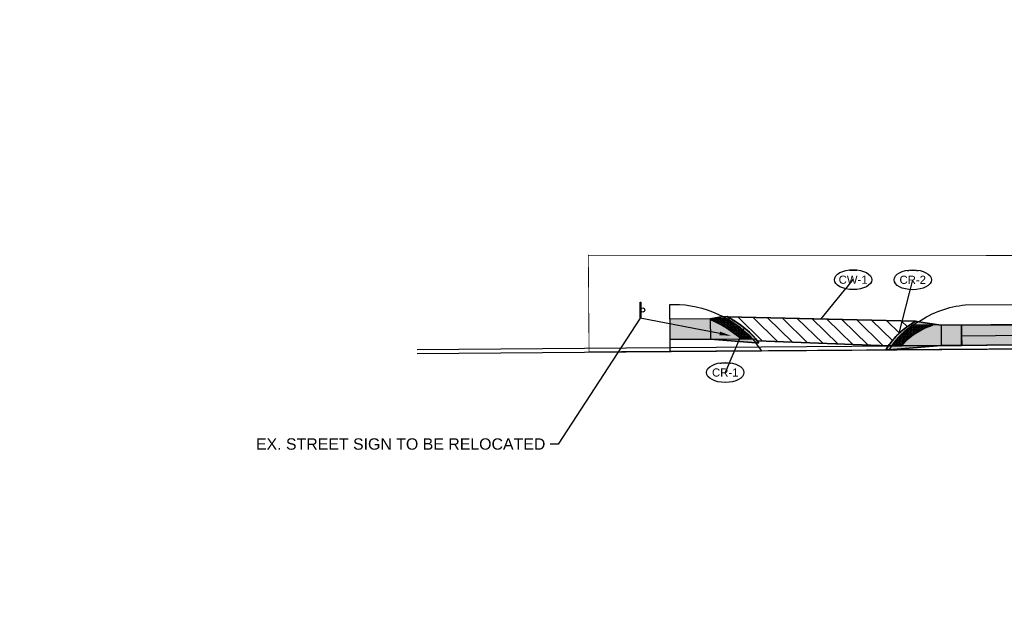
# Model space of a CAD drawing. Extents: x 193332 to 389459, y 288698 to 577709.
# Tile 1 of 10: x 193677 to 193920, y 288698 to 288846. Entities that reach past the tile are written whole.
import ezdxf
from ezdxf import colors
from ezdxf.entities.mleader import LeaderData, LeaderLine
from ezdxf.enums import TextEntityAlignment as Align
from ezdxf.math import Vec2, Vec3

# ---------------------------------------------------------------- set-up
doc = ezdxf.new("R2010")
doc.units = 0
doc.header["$MEASUREMENT"] = 0
doc.linetypes.add('c_p-bn-work-lim', pattern=[0.2, 0.1, -0.1])
for name, color, linetype, plot in [('0_Working 4 Inch Length', 3, 'Continuous', False), ('0_Working Curb Ramp', 4, 'Continuous', False), ('0_Working Seeding', 3, 'Continuous', False)]:
    doc.layers.add(name, color=color, linetype=linetype, plot=plot)
for name, color, linetype in [('AN-Text-Notes-Balloon', 7, 'Continuous'), ('C_P-BN-Work-Lim', 2, 'c_p-bn-work-lim'), ('C_P-FE-Gen', 103, 'Continuous'), ('C_P-PM-Line-Cross', 52, 'Continuous'), ('C_P-PV-Curb-Back', 133, 'Continuous'), ('C_P-PV-Curb-Face', 255, 'Continuous'), ('C_P-PV-Walk-Conc', 254, 'Continuous'), ('C_P-PV-Walk-Hatch', 250, 'Continuous'), ('C_P-PV-Walk-Joint', 253, 'Continuous'), ('C_P-PV-Walk-Ramp', 253, 'Continuous'), ('C_P-PV-Walk-Text', 7, 'Continuous')]:
    doc.layers.add(name, color=color, linetype=linetype)
doc.styles.add('CT_P-Symb', font='arial.ttf')
doc.styles.add('CT_P-Text', font='arial.ttf')
doc.styles.get("Standard").update_dxf_attribs({"font": 'simplex.shx'})
pattern_1 = [(0, (0, 0), (0, 0.2165063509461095), [0.1249999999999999, -0.2499999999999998]), (120, (0, 0), (-0.1874999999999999, -0.1082531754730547), [0.1249999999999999, -0.2499999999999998]), (59.99999999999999, (0.1249999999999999, 0), (-0.1874999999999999, 0.1082531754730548), [0.1249999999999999, -0.2499999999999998])]

# ---------------------------------------------------------------- blocks, each defined once
blk = doc.blocks.new('C_P-AN-ML-Oval-L')
at = {"transparency": 16777216}
blk.add_wipeout([(0.18361845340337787, 0.06072959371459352), (0.19559400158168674, 0.05040263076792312), (0.20639877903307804, 0.03815130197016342), (0.2146310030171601, 0.02460991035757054), (0.2190127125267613, 0.012362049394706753), (0.2206212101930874, -0.0009294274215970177), (0.21876309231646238, -0.015254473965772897), (0.2135148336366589, -0.028808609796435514), (0.20544831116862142, -0.04136169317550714), (0.1955486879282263, -0.052399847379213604), (0.1836579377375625, -0.0626492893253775), (0.17076239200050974, -0.07157404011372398), (0.13952368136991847, -0.0876217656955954), (0.10799305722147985, -0.09872347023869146), (0.07499573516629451, -0.10653164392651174), (0.03816475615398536, -0.11159241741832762), (0.0006260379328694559, -0.11327288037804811), (-0.036420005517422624, -0.11163621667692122), (-0.07303490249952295, -0.10666267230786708), (-0.10509933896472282, -0.09919435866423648), (-0.13612894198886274, -0.08852520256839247), (-0.15088082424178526, -0.08190794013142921), (-0.16514719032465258, -0.0742365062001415), (-0.1783710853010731, -0.06564051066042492), (-0.19052379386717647, -0.05591429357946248), (-0.20245004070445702, -0.04353010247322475), (-0.21204603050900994, -0.02919619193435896), (-0.21741721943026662, -0.015577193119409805), (-0.2193539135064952, -0.000969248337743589), (-0.2174463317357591, 0.013534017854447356), (-0.21239396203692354, 0.02660885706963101), (-0.20546930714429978, 0.03772843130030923), (-0.19655270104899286, 0.0481863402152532), (-0.18421557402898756, 0.05928035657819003), (-0.1706655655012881, 0.06890041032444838), (-0.15533267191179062, 0.07771232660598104), (-0.13926074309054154, 0.08526351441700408), (-0.10588122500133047, 0.09701828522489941), (-0.0697357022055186, 0.10530698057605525), (-0.034894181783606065, 0.1098206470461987), (0.0006242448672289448, 0.11132421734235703), (0.03692001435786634, 0.10975403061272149), (0.07264519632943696, 0.10501330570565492), (0.10750990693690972, 0.0969125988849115), (0.13994398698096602, 0.08549480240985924), (0.17040477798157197, 0.0698483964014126)], dxfattribs=at)
blk.add_ellipse((0.0006291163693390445, -0.0009747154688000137), major_axis=(-0.2305741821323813, 0), ratio=0.5326205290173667, dxfattribs=at)
at = {"transparency": 16777216, "style": 'CT_P-Symb'}
blk.add_attdef('XX-X', text='', height=0.1, dxfattribs=at).set_placement((0.0006291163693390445, -0.0009747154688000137), align=Align.MIDDLE)
blk = doc.blocks.new('_None')
blk = doc.blocks.new('_Dot')
at = {"color": 0, "linetype": 'ByBlock', "lineweight": -2}
blk.add_line((-0.5, 0), (-1, 0), dxfattribs=at)
at = {"color": 0, "linetype": 'ByBlock', "const_width": 0.5}
blk.add_lwpolyline([(-0.25, 0, 1), (0.25, 0, 1)], format="xyb", close=True, dxfattribs=at)

msp = doc.modelspace()

# ---------------------------------------------------------------- hatches: boundary and pattern name
at = {"layer": 'C_P-FE-Gen'}
h = msp.add_hatch(color=256, dxfattribs=at)
h.dxf.hatch_style = 1
h.paths.add_polyline_path([(193830.1002465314, 288772.3470367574), (193829.9502465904, 288772.3469037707), (193829.9467359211, 288776.3066988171), (193830.0967358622, 288776.3068318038)])
h = msp.add_hatch(color=256, dxfattribs=at)
h.dxf.hatch_style = 1
edge = h.paths.add_edge_path()
edge.add_ellipse((193830.5371808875, 288774.3273232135), major_axis=(-0.3632335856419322, 0.3632335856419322), ratio=0.999999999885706, start_angle=-44.94920280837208, end_angle=315.050797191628)
at = {"layer": 'C_P-PM-Line-Cross'}
h = msp.add_hatch(dxfattribs=at)
h.set_pattern_fill('ANSI31', color=256, angle=-89.4325435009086)
h.set_pattern_definition([(315.5674564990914, (-96839.50798962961, 481480.6385827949), (1.750172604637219, 1.785187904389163), [])])
edge = h.paths.add_edge_path()
edge.add_line((193851.3631169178, 288772.6849164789), (193897.7073073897, 288771.5765038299))
edge.add_arc((193931.2419629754, 288721.4966982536), 60.27072300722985, 123.8072264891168, 126.4171677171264)
edge.add_arc((193905.5375984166, 288755.6804647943), 17.50721753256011, 125.1368606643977, 145.9108484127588)
edge.add_line((193891.0387078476, 288765.4929485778), (193858.7850849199, 288766.756175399))
edge.add_arc((193840.0770908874, 288750.9463530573), 24.49366291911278, 40.2006104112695, 62.5629812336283)
at = {"layer": 'C_P-PV-Walk-Hatch', "transparency": 33554495}
h = msp.add_hatch(color=256, dxfattribs=at)
h.dxf.hatch_style = 1
edge = h.paths.add_edge_path()
edge.add_line((193897.7032914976, 288771.5825596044), (193900.0649677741, 288771.170789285))
edge.add_line((193900.0649677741, 288771.170789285), (193904.0600065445, 288770.5886904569))
edge.add_line((193904.0600065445, 288770.5886904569), (193926.3899842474, 288770.7526452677))
edge.add_line((193926.3899842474, 288770.7526452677), (193975.1614250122, 288771.114279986))
edge.add_line((193975.1614250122, 288771.114279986), (194035.2526461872, 288771.5601812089))
edge.add_line((194035.2526461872, 288771.5601812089), (194084.0414621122, 288771.50672157))
edge.add_line((194084.0414621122, 288771.50672157), (194094.0403658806, 288770.4971592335))
edge.add_line((194094.0403658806, 288770.4971592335), (194116.7116139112, 288770.4374854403))
edge.add_line((194116.7116139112, 288770.4374854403), (194126.7115862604, 288771.410175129))
edge.add_line((194126.7115862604, 288771.410175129), (194155.3319939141, 288771.3320010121))
edge.add_line((194155.3319939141, 288771.3320010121), (194212.3446912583, 288771.188255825))
edge.add_line((194212.3446912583, 288771.188255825), (194272.3702952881, 288771.0343012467))
edge.add_line((194272.3702952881, 288771.0343012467), (194332.3857237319, 288770.8802172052))
edge.add_line((194332.3857237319, 288770.8802172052), (194392.4008025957, 288770.7261400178))
edge.add_line((194392.4008025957, 288770.7261400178), (194452.4260383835, 288770.5721871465))
edge.add_line((194452.4260383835, 288770.5721871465), (194512.4422524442, 288770.4082653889))
edge.add_line((194512.4422524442, 288770.4082653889), (194572.4662134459, 288770.2539883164))
edge.add_line((194572.4662134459, 288770.2539883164), (194610.2963688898, 288770.155709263))
edge.add_line((194610.2963688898, 288770.155709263), (194609.2943197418, 288774.9024811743))
edge.add_line((194609.2943197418, 288774.9024811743), (194609.2940336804, 288775.5651614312))
edge.add_line((194609.2940336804, 288775.5651614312), (194616.2940025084, 288775.5681831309))
edge.add_line((194616.2940025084, 288775.5681831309), (194616.2942984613, 288774.8825884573))
edge.add_line((194616.2942984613, 288774.8825884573), (194615.2985028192, 288765.1426973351))
edge.add_line((194615.2985028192, 288765.1426973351), (194572.4533621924, 288765.2540048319))
edge.add_line((194572.4533621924, 288765.2540048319), (194512.4285960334, 288765.4082840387))
edge.add_line((194512.4285960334, 288765.4082840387), (194452.4132144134, 288765.572203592))
edge.add_line((194452.4132144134, 288765.572203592), (194392.3879660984, 288765.7261564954))
edge.add_line((194392.3879660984, 288765.7261564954), (194332.3728867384, 288765.8802336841))
edge.add_line((194332.3728867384, 288765.8802336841), (194272.3574712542, 288766.0343176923))
edge.add_line((194272.3574712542, 288766.0343176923), (194212.3320848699, 288766.1882717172))
edge.add_line((194212.3320848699, 288766.1882717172), (194155.3183369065, 288766.3320196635))
edge.add_line((194155.3183369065, 288766.3320196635), (194095.3006339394, 288766.4959527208))
edge.add_line((194095.3006339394, 288766.4959527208), (194035.2685230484, 288766.5601613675))
edge.add_line((194035.2685230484, 288766.5601613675), (193975.1984984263, 288766.1144174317))
edge.add_line((193975.1984984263, 288766.1144174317), (193926.4266950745, 288765.752780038))
edge.add_line((193926.4266950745, 288765.752780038), (193904.0967173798, 288765.5888252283))
edge.add_line((193904.0967173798, 288765.5888252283), (193891.2208159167, 288764.5434504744))
edge.add_line((193891.2208159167, 288764.5434504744), (193890.4389321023, 288764.5377095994))
edge.add_arc((193905.0009413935, 288756.0604238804), 16.84982159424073, 139.5093330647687, 149.7941401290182, ccw=False)
edge.add_arc((193905.4433618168, 288755.7977614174), 17.35706124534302, 125.10531336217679, 139.7982264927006, ccw=False)
edge.add_line((193895.4616435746, 288769.9975105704), (193896.4340860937, 288770.6851159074))
edge.add_line((193896.4340860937, 288770.6851159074), (193897.7032914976, 288771.5825596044))
at = {"layer": 'C_P-PV-Walk-Hatch', "transparency": 33554623}
h = msp.add_hatch(color=256, dxfattribs=at)
h.dxf.hatch_style = 1
edge = h.paths.add_edge_path()
edge.add_line((193852.2024052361, 288772.207991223), (193851.3329739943, 288772.7020451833))
edge.add_line((193851.3329739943, 288772.7020451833), (193850.3646324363, 288772.6849164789))
edge.add_line((193850.3646324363, 288772.6849164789), (193847.1976629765, 288772.1712445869))
edge.add_line((193847.1976629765, 288772.1712445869), (193837.2028095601, 288772.0978569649))
edge.add_line((193837.2028095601, 288772.0978569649), (193837.2395221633, 288767.0979917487))
edge.add_line((193837.2395221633, 288767.0979917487), (193847.2392511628, 288767.1714151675))
edge.add_line((193847.2392511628, 288767.1714151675), (193858.4298314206, 288766.2535535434))
edge.add_line((193858.4298314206, 288766.2535535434), (193859.1191906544, 288766.2586150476))
edge.add_line((193859.1191906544, 288766.2586150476), (193858.4140258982, 288767.2534644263))
edge.add_arc((193839.4619534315, 288749.8638518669), 25.72119118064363, 42.53816422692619, 60.30855295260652)
at = {"layer": 'C_P-PV-Walk-Ramp'}
h = msp.add_hatch(dxfattribs=at)
h.set_pattern_fill('HEX', color=256, scale=0.9999999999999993)
h.set_pattern_definition(pattern_1)
edge = h.paths.add_edge_path()
edge.add_arc((193836.4709187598, 288746.6250020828), 27.53340465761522, 48.437752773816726, 67.0674466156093, ccw=False)
edge.add_line((193854.7374972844, 288767.226470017), (193857.6116743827, 288767.2475732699))
edge.add_arc((193836.4709187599, 288746.6250020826), 29.53340465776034, 44.28913091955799, 59.9970371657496)
edge.add_line((193851.2389436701, 288772.2009171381), (193847.1976629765, 288772.1712445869))
edge.add_line((193847.1976629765, 288772.1712445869), (193847.1992347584, 288771.982281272))
h = msp.add_hatch(dxfattribs=at)
h.set_pattern_fill('HEX', color=256, scale=0.9999999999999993)
h.set_pattern_definition(pattern_1)
edge = h.paths.add_edge_path()
edge.add_line((193891.830263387, 288765.4987903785), (193894.3566282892, 288765.5173099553))
edge.add_arc((193906.8572076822, 288755.0729887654), 16.28951596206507, 107.4247035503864, 140.1210083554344, ccw=False)
edge.add_line((193901.9792764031, 288770.6150001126), (193897.3174572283, 288770.6774610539))
edge.add_arc((193906.8572076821, 288755.0729887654), 18.28951596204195, 121.4394134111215, 145.246809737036)

# ---------------------------------------------------------------- linework, layer by layer
at = {"layer": '0_Working 4 Inch Length', "flags": 128}
for points in [[(193897.6951387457, 288771.576794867), (193851.3631169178, 288772.6849164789)], [(193858.7850849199, 288766.756175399), (193891.0386169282, 288765.4929521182)]]:
    msp.add_lwpolyline(points, dxfattribs=at)
at = {"layer": '0_Working 4 Inch Length', "elevation": 1116.647, "flags": 128}
msp.add_lwpolyline([(193909.0806873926, 288767.940845), (193976.228860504, 288768.6258422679)], dxfattribs=at)
at = {"layer": '0_Working Curb Ramp', "flags": 128}
for points in [[(193837.2395221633, 288767.0979917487), (193847.2436898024, 288767.1714477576), (193858.4298314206, 288766.2535535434), (193859.1191906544, 288766.2586150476, -0.0002201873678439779), (193858.4167491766, 288767.2496224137, 0.08637373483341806), (193851.3329739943, 288772.7020451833), (193850.3646324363, 288772.6849164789), (193847.1976629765, 288772.1712445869), (193837.2028095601, 288772.0978569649)], [(193909.1007024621, 288765.6255705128), (193909.0619304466, 288770.6254163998), (193904.0600065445, 288770.5886904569), (193899.8034765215, 288771.210404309), (193897.7032914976, 288771.5825596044), (193896.4340860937, 288770.6851159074, 0.1189333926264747), (193890.4311100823, 288764.5376521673), (193891.2208159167, 288764.5434504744), (193904.0967173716, 288765.5888252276)]]:
    msp.add_lwpolyline(points, format="xyb", close=True, dxfattribs=at)
for points in [[(193851.3329739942, 288772.7020451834, -0.08637373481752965), (193858.4167491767, 288767.2496224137), (193859.1191906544, 288766.2586150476)], [(193897.6951387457, 288771.576794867), (193896.4340860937, 288770.6851159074, 0.1189333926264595), (193890.4311100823, 288764.5376521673)]]:
    msp.add_lwpolyline(points, format="xyb", dxfattribs=at)
for points in [[(193851.3631169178, 288772.6849164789), (193897.6951387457, 288771.576794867)], [(193909.2481455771, 288765.6266530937), (193909.0598700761, 288770.6254012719)]]:
    msp.add_lwpolyline(points, dxfattribs=at)
at = {"layer": '0_Working Seeding', "flags": 128}
for points in [[(193837.2028095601, 288772.0978569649), (193837.2028095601, 288775.697416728), (193839.589047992, 288775.7146469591, -0.106186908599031), (193850.3071532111, 288772.7172017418), (193847.1992347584, 288772.1714995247)], [(193898.4497611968, 288771.4502842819, -0.1231049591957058), (193910.0002199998, 288775.6015900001), (193977.4350700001, 288775.7171999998), (193977.3452928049, 288771.1304851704), (193904.0600065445, 288770.5886623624)]]:
    msp.add_lwpolyline(points, format="xyb", close=True, dxfattribs=at)
at = {"layer": '0_Working Seeding', "elevation": 1116.647, "flags": 128}
msp.add_lwpolyline([(193909.0986412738, 288765.625551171), (193909.0598700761, 288770.6254012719), (194084.0414621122, 288771.50672157), (194094.0414344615, 288770.4978180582), (194116.7116139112, 288770.4390744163), (194126.7115862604, 288771.410175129), (194610.2963688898, 288770.155709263), (194610.2963688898, 288765.1556923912)], dxfattribs=at)
at = {"layer": '0_Working Seeding', "flags": 128}
for points in [[(193837.2395221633, 288767.0979917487), (193837.2604810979, 288764.1758746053), (193859.7778995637, 288764.3290868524), (193858.4298298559, 288766.2535536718), (193847.2392484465, 288767.1717417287), (193837.2936045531, 288767.0983906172)], [(193891.2208159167, 288764.5434504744), (193904.0967173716, 288765.5888252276), (193977.2653539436, 288766.1309755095), (193977.2278344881, 288765.1294483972)]]:
    msp.add_lwpolyline(points, close=True, dxfattribs=at)
at = {"layer": 'C_P-BN-Work-Lim', "color": 7, "const_width": 0.2, "flags": 128}
msp.add_lwpolyline([(194622.1893997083, 288787.330492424), (194631.1713, 288787.25134), (194677.80404, 288787.3561099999), (194720.69787, 288787.0872299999), (194765.01748, 288787.1722099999), (194811.78713, 288787.36424), (194858.31907, 288787.38157), (194906.01071, 288787.1927), (194950.22397, 288787.23116), (194998.84679, 288787.16472), (195044.75145, 288787.1676899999), (195084.6716, 288787.1482600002), (195129.70928, 288787.03653), (195174.97464, 288786.87637), (195219.01537, 288786.97513), (195258.53387, 288786.79562), (195304.58188, 288787.1776299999), (195354.04688, 288786.59824), (195400.59061, 288787.2306), (195451.24483, 288786.67755), (195496.30085, 288786.51709), (195540.88984, 288786.3366599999), (195590.26658, 288786.24077), (195635.67551, 288786.5384899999), (195683.12708, 288786.25501), (195692.2527450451, 288786.3392554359), (195692.0190649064, 288811.652041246), (195672.6558843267, 288811.4096231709), (195597.6269114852, 288811.6047135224), (195537.6118254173, 288811.7584576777), (195472.585468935, 288811.9330094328), (195412.5703894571, 288812.087082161), (195342.5425240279, 288812.2618985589), (195277.5161609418, 288812.4361231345), (195217.501081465, 288812.5901966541), (195152.484362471, 288812.7543827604), (195082.4567011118, 288812.9393700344), (195017.4301405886, 288813.1037542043), (194957.4152585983, 288813.2676703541), (194892.3886980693, 288813.432055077), (194829.3729107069, 288813.5961302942), (194759.3452493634, 288813.7811191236), (194694.3288584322, 288813.9453006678), (194643.7719542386, 288814.0795878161), (194603.0621451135, 288814.1841038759), (194603.0392635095, 288787.4992517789), (194213.80532, 288787.64447), (193817.1531306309, 288787.8325868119), (193817.3272139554, 288764.040245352), (193975.2598955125, 288765.1148454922), (194035.3172022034, 288765.5604950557), (194095.3340855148, 288765.4963026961), (194155.3492957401, 288765.3323764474), (194212.3636740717, 288765.1886268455), (194272.3889298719, 288765.0346731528), (194332.4043375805, 288764.8805891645), (194392.4194172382, 288764.7265119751), (194452.4446730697, 288764.5725590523), (194512.459555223, 288764.4086408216), (194572.4848044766, 288764.2543603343), (194622.1278967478, 288764.1253924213)], close=True, dxfattribs=at)
at = {"layer": 'C_P-FE-Gen'}
for p, q in [((193829.9467359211, 288776.3066988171), (193830.0967358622, 288776.3068318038)), ((193829.9502465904, 288772.3469037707), (193829.9467359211, 288776.3066988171)), ((193830.0967358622, 288776.3068318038), (193830.1002465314, 288772.3470367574)), ((193830.1002465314, 288772.3470367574), (193829.9502465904, 288772.3469037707))]:
    msp.add_line(p, q, dxfattribs=at)
msp.add_ellipse((193830.5371808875, 288774.3273232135), major_axis=(-0.3632335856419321, 0.3632335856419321), ratio=0.999999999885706, start_param=-0.7845115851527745, end_param=5.498673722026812, dxfattribs=at)
at = {"layer": 'C_P-PM-Line-Cross', "flags": 128}
msp.add_lwpolyline([(193851.3631169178, 288772.6849164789), (193897.7073073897, 288771.5765038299, 0.01138850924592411), (193895.4616435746, 288769.9975105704, 0.09089269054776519), (193891.0387078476, 288765.4929485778), (193858.7850849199, 288766.756175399, 0.09788509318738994)], format="xyb", close=True, dxfattribs=at)
at = {"layer": 'C_P-PV-Curb-Back', "flags": 128}
msp.add_lwpolyline([(193847.1976629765, 288772.1712445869), (193850.366985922, 288772.6849581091, -0.07713362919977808), (193857.6116743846, 288767.2475732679), (193858.4298316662, 288766.2535535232), (193847.2392511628, 288767.1714151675)], format="xyb", dxfattribs=at)
at = {"layer": 'C_P-PV-Curb-Back', "elevation": 1116.278, "flags": 128}
msp.add_lwpolyline([(193898.4497611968, 288771.4502842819), (193898.2449286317, 288771.3116807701), (193896.3899858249, 288770.0432413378, 0.1100798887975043), (193891.2208159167, 288764.5434504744)], format="xyb", dxfattribs=at)
at = {"layer": 'C_P-PV-Curb-Back', "elevation": 1116.647, "flags": 128}
for points in [[(193904.0600065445, 288770.5886904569), (193896.4340860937, 288770.6851159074)], [(193904.0600065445, 288770.5886904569), (193904.0600065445, 288765.5885556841)], [(193904.0967173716, 288765.5888252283), (193891.0387078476, 288765.4929485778)]]:
    msp.add_lwpolyline(points, dxfattribs=at)
at = {"layer": 'C_P-PV-Curb-Face', "flags": 128}
msp.add_lwpolyline([(193850.3646324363, 288772.6849164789), (193851.3329739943, 288772.7020451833), (193852.2024052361, 288772.207991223, -0.07769371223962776), (193858.4140258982, 288767.2534644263), (193859.1191906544, 288766.2586150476), (193858.4298316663, 288766.2535535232), (193847.2436898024, 288767.1714477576)], format="xyb", dxfattribs=at)
at = {"layer": 'C_P-PV-Curb-Face', "elevation": 1116.278, "flags": 128}
msp.add_lwpolyline([(193904.0597959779, 288770.5886931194), (193899.8034765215, 288771.210404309), (193897.7032914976, 288771.5825596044), (193895.4616435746, 288769.9975105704, 0.06419790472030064), (193892.1864541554, 288767.0014203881, 0.04271461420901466), (193890.4311100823, 288764.5376521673), (193891.2208159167, 288764.5434504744), (193904.0967173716, 288765.5888252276), (193909.1006940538, 288765.6266000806), (193909.0598700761, 288770.6254012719), (193904.0597959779, 288770.5886931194)], format="xyb", close=True, dxfattribs=at)
at = {"layer": 'C_P-PV-Curb-Face', "flags": 128}
msp.add_lwpolyline([(193909.1007009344, 288765.6257575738), (193909.0598700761, 288770.6254012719)], dxfattribs=at)
at = {"layer": 'C_P-PV-Walk-Conc', "flags": 128}
msp.add_lwpolyline([(193852.2024052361, 288772.207991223), (193851.3329739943, 288772.7020451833), (193850.3646324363, 288772.6849164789), (193847.1976629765, 288772.1712445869), (193837.2028095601, 288772.0978569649), (193837.2395221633, 288767.0979917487), (193847.2392484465, 288767.1717417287), (193858.4298316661, 288766.2535535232), (193859.1191906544, 288766.2586150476), (193859.1191906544, 288766.2586150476), (193858.4140258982, 288767.2534644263, 0.07769371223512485)], format="xyb", close=True, dxfattribs=at)
at = {"layer": 'C_P-PV-Walk-Conc', "elevation": 1116.647, "flags": 128}
msp.add_lwpolyline([(193926.4266950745, 288765.752780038), (193904.0967173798, 288765.5888252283), (193891.2208159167, 288764.5434504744), (193890.4389321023, 288764.5377095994, -0.04490608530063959), (193892.1864541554, 288767.0014203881, -0.06419790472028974), (193895.4616435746, 288769.9975105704), (193896.4340860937, 288770.6851159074), (193897.7032914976, 288771.5825596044), (193900.0649677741, 288771.170789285), (193904.0600065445, 288770.5886904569), (193926.3899842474, 288770.7526452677)], format="xyb", dxfattribs=at)
at = {"layer": 'C_P-PV-Walk-Joint', "flags": 128}
for points in [[(193847.1976629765, 288772.1712445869), (193852.2024052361, 288772.207991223)], [(193847.1976629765, 288772.1712445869), (193847.2392484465, 288767.1717417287)], [(193848.3623332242, 288767.1796612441), (193858.35363605, 288767.2530210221)]]:
    msp.add_lwpolyline(points, dxfattribs=at)
at = {"layer": 'C_P-PV-Walk-Joint', "elevation": 1116.647, "flags": 128}
msp.add_lwpolyline([(193909.0619266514, 288770.6259332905), (193909.0986374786, 288765.6260680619)], dxfattribs=at)
at = {"layer": 'C_P-PV-Walk-Ramp', "flags": 128}
msp.add_lwpolyline([(193847.1992347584, 288771.982281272, -0.08146688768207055), (193854.7374972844, 288767.226470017), (193857.6116743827, 288767.2475732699, 0.06864619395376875), (193851.2389436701, 288772.2009171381), (193847.1976629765, 288772.1712445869)], format="xyb", close=True, dxfattribs=at)
at = {"layer": 'C_P-PV-Walk-Ramp', "elevation": 1116.278, "flags": 128}
msp.add_lwpolyline([(193891.830263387, 288765.4987903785), (193894.3566282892, 288765.5173099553, -0.1436403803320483), (193901.9792764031, 288770.6150001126), (193897.3174572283, 288770.6774610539, 0.1042546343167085)], format="xyb", close=True, dxfattribs=at)
at = {"layer": 'Defpoints', "color": 2, "flags": 128}
msp.add_lwpolyline([(193774.972112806, 288764.6421656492), (193826.4752504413, 288765.0189044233), (193926.4805324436, 288765.7531795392), (193975.2524808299, 288766.114818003), (194035.3140268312, 288766.5604990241), (194095.3359860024, 288766.4963012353), (194155.3520271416, 288766.3323727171), (194212.3661953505, 288766.1886236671), (194272.3914946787, 288766.0346698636), (194332.4069049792, 288765.8805858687), (194392.4219845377, 288765.7265086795)], dxfattribs=at)
at = {"layer": 'Defpoints', "flags": 128}
msp.add_lwpolyline([(193774.9794274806, 288763.6421924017), (193826.482565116, 288764.0189311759), (193926.487874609, 288764.7532064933), (193975.2598955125, 288765.1148454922), (194035.3172022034, 288765.5604950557), (194095.3340855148, 288765.4963026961), (194155.3492957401, 288765.3323764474), (194212.3636740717, 288765.1886268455), (194272.3889298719, 288765.0346731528), (194332.4043375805, 288764.8805891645), (194392.4194172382, 288764.7265119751)], dxfattribs=at)

# ---------------------------------------------------------------- leaders
at = {"layer": 'AN-Text-Notes-Balloon'}
ml = msp.add_multileader_block('Standard', dxfattribs=at)
ml.set_content('C_P-AN-ML-Oval-L', color=256, scale=20)
ml.set_attribute('XX-X', 'CW-1', width=0)
ml.set_leader_properties(color=256, linetype='ByLayer', lineweight=-1)
ml.set_arrow_properties(name='NONE')
ml.build(insert=Vec2(0, 0))
ml.multileader.update_dxf_attribs({"has_dogleg": 0, "text_right_attachment_type": 3, "dogleg_length": 0.06, "arrow_head_size": 2.4, "scale": 20, "block_connection_type": 1})
ctx = ml.context
ctx.base_point, ctx.scale, ctx.char_height, ctx.arrow_head_size, ctx.landing_gap_size, ctx.plane_origin = Vec3(193882.3663784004, 288781.8261931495), 20, 1.6, 2.4, 0.5, Vec3(193880.2545950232, 288766.7577282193)
ctx.right_attachment, ctx.attachment_type = 3, 1
notes = []
notes.append((ctx, [(0, (1, 1, 0), (193881.1663784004, 288781.8261931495), (1, 0), 1.2, [(0, [(193874.5352121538, 288772.1307101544)], 0, [])])]))
ctx.block.insert = Vec3(193882.3663784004, 288781.8261931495)
ml = msp.add_multileader_block('Standard', dxfattribs=at)
ml.set_content('C_P-AN-ML-Oval-L', color=256, scale=20)
ml.set_attribute('XX-X', 'CR-2', width=0)
ml.set_leader_properties(color=256, linetype='ByLayer', lineweight=-1)
ml.set_arrow_properties(name='NONE')
ml.build(insert=Vec2(0, 0))
ml.multileader.update_dxf_attribs({"has_dogleg": 0, "text_right_attachment_type": 3, "dogleg_length": 0.06, "arrow_head_size": 2.4, "scale": 20, "block_connection_type": 1})
ctx = ml.context
ctx.base_point, ctx.scale, ctx.char_height, ctx.arrow_head_size, ctx.landing_gap_size, ctx.plane_origin = Vec3(193897.0498820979, 288781.8037167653), 20, 1.6, 2.4, 0.5, Vec3(193882.3902472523, 288762.8372239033)
ctx.right_attachment, ctx.attachment_type = 3, 1
notes.append((ctx, [(0, (1, 1, 0), (193895.8498820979, 288781.8037167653), (1, 0), 1.2, [(0, [(193893.727877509, 288768.6045956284)], 0, [])])]))
ctx.block.insert = Vec3(193897.0498820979, 288781.8037167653)
ml = msp.add_multileader_block('Standard', dxfattribs=at)
ml.set_content('C_P-AN-ML-Oval-L', color=256, scale=20)
ml.set_attribute('XX-X', 'CR-1', width=0)
ml.set_leader_properties(color=256, linetype='ByLayer', lineweight=-1)
ml.set_arrow_properties(name='NONE')
ml.build(insert=Vec2(0, 0))
ml.multileader.update_dxf_attribs({"has_dogleg": 0, "text_right_attachment_type": 3, "dogleg_length": 0.06, "arrow_head_size": 2.4, "scale": 20, "block_connection_type": 1})
ctx = ml.context
ctx.base_point, ctx.scale, ctx.char_height, ctx.arrow_head_size, ctx.landing_gap_size, ctx.plane_origin = Vec3(193850.863596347, 288758.9587181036), 20, 1.6, 2.4, 0.5, Vec3(193857.1303532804, 288761.0737172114)
ctx.right_attachment, ctx.attachment_type = 3, 1
notes.append((ctx, [(1, (1, 1, 0), (193852.063596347, 288758.9587181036), (-1, 0), 1.2, [(0, [(193855.5006833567, 288769.9720297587)], 0, [])])]))
ctx.block.insert = Vec3(193850.863596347, 288758.9587181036)
at = {"layer": 'C_P-PV-Walk-Text'}
ml = msp.add_multileader_mtext('Standard', dxfattribs=at)
ml.set_content('EX. SIDEWALK TO BE REMOVED AND REPLACED.', color=256, style='CT_P-Text')
ml.set_leader_properties(color=256)
ml.build(insert=Vec2(0, 0))
ml.multileader.update_dxf_attribs({"dogleg_length": 0.1, "arrow_head_size": 2.8, "scale": 20})
ctx = ml.context
ctx.base_point, ctx.scale, ctx.char_height, ctx.arrow_head_size, ctx.landing_gap_size, ctx.plane_origin = Vec3(194509.9983211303, 288844.4043286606), 20, 2.8, 2.8, 1.2, Vec3(194741.8156627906, 288850.7338586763)
ctx.text_align_type = 2
notes.append((ctx, [(1, (1, 1, 0), (194554.3088259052, 288844.4043286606), (-1, 0), 2, [(1, [(194614.7277784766, 288814.1541541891), (194614.8528740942, 288800.4253251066)], 0, [])])]))
ctx.mtext.insert, ctx.mtext.width, ctx.mtext.defined_height, ctx.mtext.alignment, ctx.mtext.flow_direction = Vec3(194551.1088259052, 288845.828203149), 43.65301500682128, 0.5490989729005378, 3, 5
ml = msp.add_multileader_mtext('Standard', dxfattribs=at)
ml.set_content('EX. 24" AND 36" TREES TO BE REMOVED', color=256, style='CT_P-Text')
ml.set_leader_properties(color=256)
ml.build(insert=Vec2(0, 0))
ml.multileader.update_dxf_attribs({"dogleg_length": 0.1, "arrow_head_size": 2.8, "scale": 20})
ctx = ml.context
ctx.base_point, ctx.scale, ctx.char_height, ctx.arrow_head_size, ctx.landing_gap_size, ctx.plane_origin = Vec3(194257.0968635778, 288797.4963323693, 1113), 20, 2.8, 2.8, 1.2, Vec3(194338.5161010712, 288824.0542808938, 1113)
ctx.text_align_type = 2
notes.append((ctx, [(1, (1, 1, 0), (194304.4136439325, 288797.4963323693, 1113), (-1, 0), 2, [(1, [(194309.9321551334, 288780.0628226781, 1113), (194319.6554064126, 288781.0089218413, 1113)], 0, [])])]))
ctx.mtext.insert, ctx.mtext.width, ctx.mtext.defined_height, ctx.mtext.alignment, ctx.mtext.flow_direction = Vec3(194301.2136439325, 288798.9202068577, 1113), 47.55613083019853, 1.017053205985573, 3, 5
ml = msp.add_multileader_mtext('Standard', dxfattribs=at)
ml.set_content('EX. STREET SIGN TO BE RELOCATED', color=256, style='CT_P-Text')
ml.set_leader_properties(color=256)
ml.build(insert=Vec2(0, 0))
ml.multileader.update_dxf_attribs({"dogleg_length": 0.1, "arrow_head_size": 2.8, "scale": 20})
ctx = ml.context
ctx.base_point, ctx.scale, ctx.char_height, ctx.arrow_head_size, ctx.landing_gap_size, ctx.plane_origin = Vec3(193781.9682339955, 288741.2925333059), 20, 2.8, 2.8, 1.2, Vec3(193929.0900050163, 288797.4594977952)
ctx.text_align_type = 2
notes.append((ctx, [(1, (1, 1, 0), (193809.7614127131, 288741.2925333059), (-1, 0), 2, [(1, [(193852.27285, 288768.01768), (193829.9502465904, 288772.3469037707)], 0, [])])]))
ctx.mtext.insert, ctx.mtext.width, ctx.mtext.defined_height, ctx.mtext.alignment, ctx.mtext.flow_direction = Vec3(193806.5614127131, 288742.7164077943), 23.72868212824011, 12.33208149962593, 3, 5
ml = msp.add_multileader_mtext('Standard', dxfattribs=at)
ml.set_content('EX. SHRUB AND ELECTRIC BOX TO BE RELOCATED', color=256, style='CT_P-Text')
ml.set_leader_properties(color=256)
ml.set_arrow_properties(name='DOT')
ml.build(insert=Vec2(0, 0))
ml.multileader.update_dxf_attribs({"dogleg_length": 0.1, "arrow_head_size": 2.8, "scale": 20})
ctx = ml.context
ctx.base_point, ctx.scale, ctx.char_height, ctx.arrow_head_size, ctx.landing_gap_size, ctx.plane_origin = Vec3(194514.4734414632, 288740.9757109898), 20, 2.8, 2.8, 1.2, Vec3(194564.1248799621, 288758.1112878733)
ctx.text_align_type = 2
notes.append((ctx, [(1, (1, 1, 0), (194553.5984073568, 288740.9757109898), (-1, 0), 2, [(0, [(194577.6511496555, 288767.7550843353)], 0, [])])]))
ctx.mtext.insert, ctx.mtext.width, ctx.mtext.defined_height, ctx.mtext.alignment, ctx.mtext.flow_direction = Vec3(194550.3984073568, 288742.3995854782), 35.0623792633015, 1.017053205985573, 3, 5
ml = msp.add_multileader_mtext('Standard', dxfattribs=at)
ml.set_content('EX. 3" PVC PIPE TO BE RELOCATED UNDER SIDEWALK', color=256, style='CT_P-Text')
ml.set_leader_properties(color=256)
ml.build(insert=Vec2(0, 0))
ml.multileader.update_dxf_attribs({"dogleg_length": 0.1, "arrow_head_size": 2.8, "scale": 20})
ctx = ml.context
ctx.base_point, ctx.scale, ctx.char_height, ctx.arrow_head_size, ctx.landing_gap_size, ctx.plane_origin = Vec3(194281.981045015, 288700.5384894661), 20, 2.8, 2.8, 1.2, Vec3(194396.252873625, 288756.3532561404)
ctx.text_align_type = 2
notes.append((ctx, [(1, (1, 1, 0), (194322.5002810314, 288700.5384894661), (-1, 0), 2, [(0, [(194360.78464, 288765.8075235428)], 0, [])])]))
ctx.mtext.insert, ctx.mtext.width, ctx.mtext.defined_height, ctx.mtext.alignment, ctx.mtext.flow_direction = Vec3(194319.3002810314, 288701.9623639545), 38.8822974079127, 1.017053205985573, 3, 5
ml = msp.add_multileader_mtext('Standard', dxfattribs=at)
ml.set_content('EX. 3" PVC PIPE TO BE RELOCATED UNDER SIDEWALK', color=256, style='CT_P-Text')
ml.set_leader_properties(color=256)
ml.build(insert=Vec2(0, 0))
ml.multileader.update_dxf_attribs({"dogleg_length": 0.1, "arrow_head_size": 2.8, "scale": 20})
ctx = ml.context
ctx.base_point, ctx.scale, ctx.char_height, ctx.arrow_head_size, ctx.landing_gap_size, ctx.plane_origin = Vec3(194284.0073022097, 288718.2057062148), 20, 2.8, 2.8, 1.2, Vec3(194278.4546824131, 288739.315176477)
ctx.text_align_type = 2
notes.append((ctx, [(1, (1, 1, 0), (194324.5265382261, 288718.2057062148), (-1, 0), 2, [(0, [(194336.84426, 288765.869193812)], 0, [])])]))
ctx.mtext.insert, ctx.mtext.width, ctx.mtext.defined_height, ctx.mtext.alignment, ctx.mtext.flow_direction = Vec3(194321.3265382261, 288719.6295807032), 38.8822974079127, 1.017053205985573, 3, 5
ml = msp.add_multileader_mtext('Standard', dxfattribs=at)
ml.set_content('EX. 3" PVC PIPE TO BE RELOCATED UNDER SIDEWALK', color=256, style='CT_P-Text')
ml.set_leader_properties(color=256)
ml.build(insert=Vec2(0, 0))
ml.multileader.update_dxf_attribs({"dogleg_length": 0.1, "arrow_head_size": 2.8, "scale": 20})
ctx = ml.context
ctx.base_point, ctx.scale, ctx.char_height, ctx.arrow_head_size, ctx.landing_gap_size, ctx.plane_origin = Vec3(194516.0926965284, 288725.3972210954), 20, 2.8, 2.8, 1.2, Vec3(194566.1012531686, 288748.4812515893)
ctx.text_align_type = 2
notes.append((ctx, [(1, (1, 1, 0), (194556.6119325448, 288725.3972210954), (-1, 0), 2, [(0, [(194581.2982771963, 288765.2314671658)], 0, [])])]))
ctx.mtext.insert, ctx.mtext.width, ctx.mtext.defined_height, ctx.mtext.alignment, ctx.mtext.flow_direction = Vec3(194553.4119325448, 288726.8210955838), 38.8822974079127, 1.017053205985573, 3, 5
for ctx, leaders in notes:
    for number, flags, end, landing, length, lines in leaders:
        leader = LeaderData()
        leader.index, (leader.has_last_leader_line, leader.has_dogleg_vector, leader.attachment_direction) = number, flags
        leader.last_leader_point, leader.dogleg_vector, leader.dogleg_length = Vec3(end), Vec3(landing), length
        for number, points, colour, breaks in lines:
            line = LeaderLine()
            line.index, line.vertices, line.color, line.breaks = number, Vec3.list(points), colors.encode_raw_color(colour), breaks
            leader.lines.append(line)
        ctx.leaders.append(leader)

doc.saveas('drawing.dxf')
